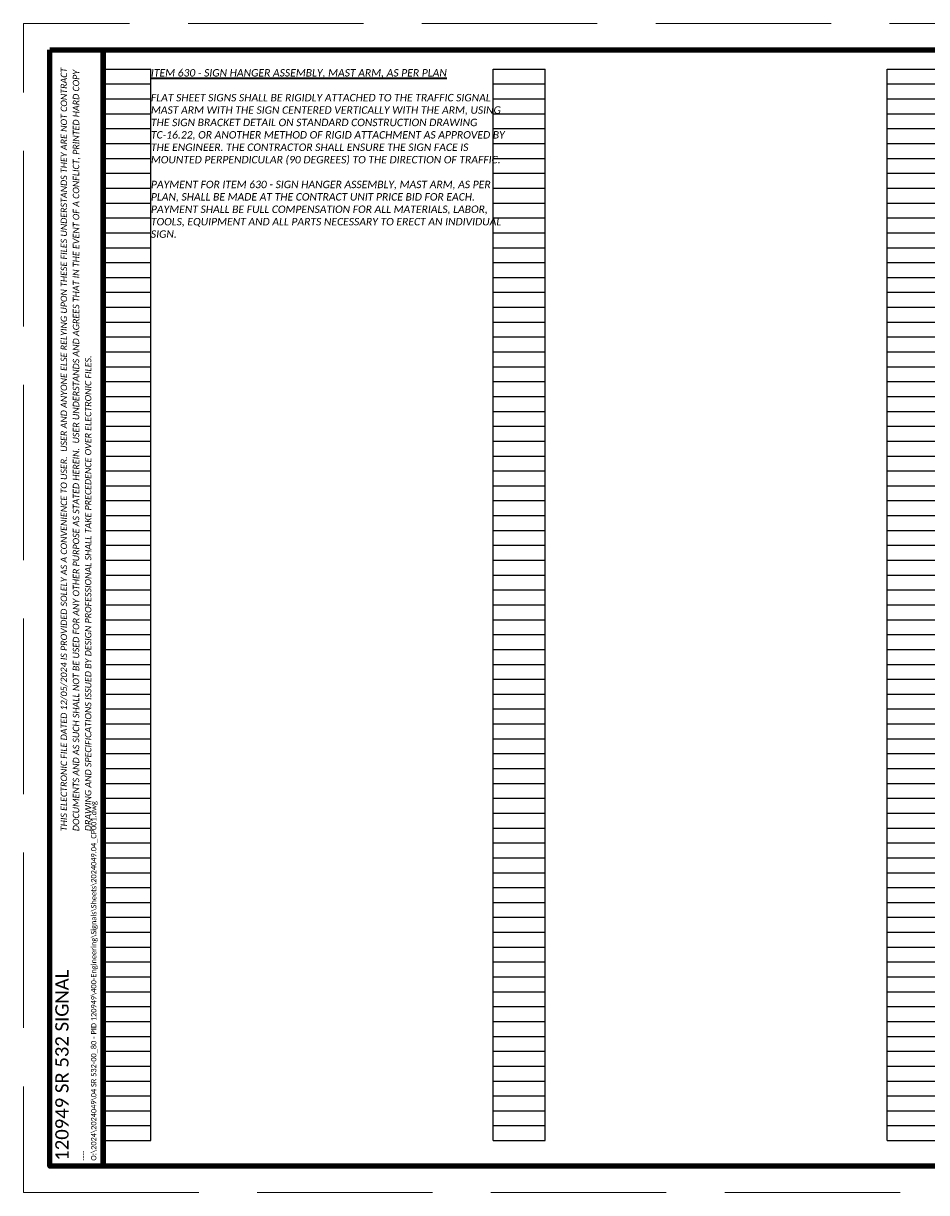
# Paper-space layout '12 TRAFFIC CONTROL NOTES' of a CAD drawing. Header units: feet. Extents: x 1.4 to 35.4, y -1.2 to 20.8.
# Tile 1 of 3: x 1.4 to 18.4, y -1.2 to 20.8. Entities that reach past the tile are written whole.
import ezdxf
from ezdxf.enums import TextEntityAlignment as Align

# ---------------------------------------------------------------- set-up
doc = ezdxf.new("R2010")
doc.units = ezdxf.units.FT
doc.header["$LTSCALE"] = 20
doc.header["$MEASUREMENT"] = 0
doc.linetypes.add('OhDOT_DGN3', pattern=[0.22, 0.165, -0.055])
doc.layers.get('Defpoints').update_dxf_attribs({"lineweight": 15})
for name, color, linetype, lineweight in [('0_Xref', 7, 'Continuous', 15), ('SH_Border', 7, 'Continuous', 90), ('SH_Data', 7, 'Continuous', 15), ('SH_Text', 7, 'Continuous', 35)]:
    doc.layers.add(name, color=color, linetype=linetype, lineweight=lineweight)
doc.layers.add('SC_Scratch15', color=7, linetype='Continuous', lineweight=15, plot=False)
doc.layers.add('SH_Cut_Line', color=7, linetype='OhDOT_DGN3', lineweight=15, plot=False)
doc.styles.add('P_Slanted - Normal Fixed Spacing', font='calibrii.ttf', dxfattribs={"height": 0.14})
doc.styles.add('Style - Calibri', font='calibri.ttf')
doc.styles.add('Style - Calibri - Light', font='calibril.ttf', dxfattribs={"height": 0.1})

# ---------------------------------------------------------------- blocks, each defined once
blk = doc.blocks.new('BORDER_1')
at = {"layer": 'SH_Border', "color": 7, "flags": 128}
for points in [[(0.5, 21.5), (1.5, 21.5), (1.5, 0.5), (0.5, 0.5)], [(1.5, 21.5), (33.5, 21.5), (33.5, 0.5), (1.5, 0.5)]]:
    blk.add_lwpolyline(points, close=True, dxfattribs=at)
at = {"layer": 'SH_Cut_Line', "flags": 128}
blk.add_lwpolyline([(0, 0), (34, 0), (34, 22), (0, 22)], close=True, dxfattribs=at)
at = {"layer": 'SC_Scratch15', "color": 1, "insert": (0.702, 6.801), "char_height": 0.12, "width": 14.52263, "attachment_point": 1, "rotation": 90, "line_spacing_factor": 1.14, "style": 'P_Slanted - Normal Fixed Spacing'}
blk.add_mtext('THIS ELECTRONIC FILE DATED 12/05/2024 IS PROVIDED SOLELY AS A CONVENIENCE TO USER.  USER AND ANYONE ELSE RELYING UPON THESE FILES UNDERSTANDS THEY ARE NOT CONTRACT DOCUMENTS AND AS SUCH SHALL NOT BE USED FOR ANY OTHER PURPOSE AS STATED HEREIN.  USER UNDERSTANDS AND AGREES THAT IN THE EVENT OF A CONFLICT, PRINTED HARD COPY DRAWING AND SPECIFICATIONS ISSUED BY DESIGN PROFESSIONAL SHALL TAKE PRECEDENCE OVER ELECTRONIC FILES.', dxfattribs=at)
at = {"layer": 'SH_Border', "color": 132, "true_color": 0x00d2d2, "insert": (1.4, 0.6), "char_height": 0.1, "attachment_point": 7, "rotation": 90, "line_spacing_factor": 1.2, "style": 'Style - Calibri - Light'}
blk.add_mtext('----\\PO:\\\\2024\\\\2024049\\\\04 SR 532-00_80 - PID 120949\\\\400-Engineering\\\\Signals\\\\Sheets\\\\2024049.04_CP001.dwg', dxfattribs=at)
at = {"layer": 'SH_Data', "color": 7, "style": 'Style - Calibri'}
blk.add_attdef('C_SHEET_TITLE', text='', height=0.25, rotation=90, dxfattribs=at).set_placement((32.792, 13), align=Align.MIDDLE_CENTER)
at = {"layer": 'SH_Data', "style": 'Style - Calibri'}
blk.add_attdef('PROJ_NAME', text='', height=0.25, rotation=90, dxfattribs=at).set_placement((0.6, 0.6), align=Align.TOP_LEFT)
for tag, p in [('DESIGNER', (32.75, 2.175)), ('REVIEWER', (32.25, 1.675)), ('REVIEWED_DATE', (33.025, 1.675)), ('PIDNO', (32.75, 1.175)), ('C_SHEET_NO', (32.375, 0.675)), ('T_SHEET_NO', (33.125, 0.675))]:
    blk.add_attdef(tag, text='', height=0.14, dxfattribs=at).set_placement(p, align=Align.MIDDLE_CENTER)
blk = doc.blocks.new('INTERIOR_NOTES')
at = {"layer": 'Defpoints', "color": 3, "linetype": 'Continuous', "lineweight": -3}
for p, q in [((1.5, 0.98), (1.5, 21.14)), ((1.5, 21.14), (2.4, 21.14)), ((2.4, 0.98), (2.4, 21.14)), ((8.84, 0.98), (8.84, 21.14)), ((8.84, 21.14), (9.82, 21.14)), ((9.82, 0.98), (9.82, 21.14)), ((16.26, 0.98), (16.26, 21.14)), ((16.26, 21.14), (17.24, 21.14)), ((17.24, 0.98), (17.24, 21.14)), ((23.68, 0.98), (23.68, 21.14)), ((23.68, 21.14), (24.66, 21.14)), ((24.66, 0.98), (24.66, 21.14)), ((31.1, 0.98), (31.1, 21.14)), ((31.1, 21.14), (32, 21.14)), ((32, 0.98), (32, 21.14)), ((1.5, 20.86), (2.4, 20.86)), ((8.84, 20.86), (9.82, 20.86)), ((16.26, 20.86), (17.24, 20.86)), ((23.68, 20.86), (24.66, 20.86)), ((31.1, 20.86), (32, 20.86)), ((1.5, 20.58), (2.4, 20.58)), ((8.84, 20.58), (9.82, 20.58)), ((16.26, 20.58), (17.24, 20.58)), ((23.68, 20.58), (24.66, 20.58)), ((31.1, 20.58), (32, 20.58)), ((1.5, 20.3), (2.4, 20.3)), ((8.84, 20.3), (9.82, 20.3)), ((16.26, 20.3), (17.24, 20.3)), ((23.68, 20.3), (24.66, 20.3)), ((31.1, 20.3), (32, 20.3)), ((1.5, 20.02), (2.4, 20.02)), ((8.84, 20.02), (9.82, 20.02)), ((16.26, 20.02), (17.24, 20.02)), ((23.68, 20.02), (24.66, 20.02)), ((31.1, 20.02), (32, 20.02)), ((1.5, 19.74), (2.4, 19.74)), ((8.84, 19.74), (9.82, 19.74)), ((16.26, 19.74), (17.24, 19.74)), ((23.68, 19.74), (24.66, 19.74)), ((31.1, 19.74), (32, 19.74)), ((1.5, 19.46), (2.4, 19.46)), ((8.84, 19.46), (9.82, 19.46)), ((16.26, 19.46), (17.24, 19.46)), ((23.68, 19.46), (24.66, 19.46)), ((31.1, 19.46), (32, 19.46)), ((1.5, 19.18), (2.4, 19.18)), ((8.84, 19.18), (9.82, 19.18)), ((16.26, 19.18), (17.24, 19.18)), ((23.68, 19.18), (24.66, 19.18)), ((31.1, 19.18), (32, 19.18)), ((1.5, 18.9), (2.4, 18.9)), ((8.84, 18.9), (9.82, 18.9)), ((16.26, 18.9), (17.24, 18.9)), ((23.68, 18.9), (24.66, 18.9)), ((31.1, 18.9), (32, 18.9)), ((1.5, 18.62), (2.4, 18.62)), ((8.84, 18.62), (9.82, 18.62)), ((16.26, 18.62), (17.24, 18.62)), ((23.68, 18.62), (24.66, 18.62)), ((31.1, 18.62), (32, 18.62)), ((1.5, 18.34), (2.4, 18.34)), ((8.84, 18.34), (9.82, 18.34)), ((16.26, 18.34), (17.24, 18.34)), ((23.68, 18.34), (24.66, 18.34)), ((31.1, 18.34), (32, 18.34)), ((1.5, 18.06), (2.4, 18.06)), ((8.84, 18.06), (9.82, 18.06)), ((16.26, 18.06), (17.24, 18.06)), ((23.68, 18.06), (24.66, 18.06)), ((31.1, 18.06), (32, 18.06)), ((1.5, 17.78), (2.4, 17.78)), ((8.84, 17.78), (9.82, 17.78)), ((16.26, 17.78), (17.24, 17.78)), ((23.68, 17.78), (24.66, 17.78)), ((31.1, 17.78), (32, 17.78)), ((1.5, 17.5), (2.4, 17.5)), ((8.84, 17.5), (9.82, 17.5)), ((16.26, 17.5), (17.24, 17.5)), ((23.68, 17.5), (24.66, 17.5)), ((31.1, 17.5), (32, 17.5)), ((1.5, 17.22), (2.4, 17.22)), ((8.84, 17.22), (9.82, 17.22)), ((16.26, 17.22), (17.24, 17.22)), ((23.68, 17.22), (24.66, 17.22)), ((31.1, 17.22), (32, 17.22)), ((1.5, 16.94), (2.4, 16.94)), ((8.84, 16.94), (9.82, 16.94)), ((16.26, 16.94), (17.24, 16.94)), ((23.68, 16.94), (24.66, 16.94)), ((31.1, 16.94), (32, 16.94)), ((1.5, 16.66), (2.4, 16.66)), ((8.84, 16.66), (9.82, 16.66)), ((16.26, 16.66), (17.24, 16.66)), ((23.68, 16.66), (24.66, 16.66)), ((31.1, 16.66), (32, 16.66)), ((1.5, 16.38), (2.4, 16.38)), ((8.84, 16.38), (9.82, 16.38)), ((16.26, 16.38), (17.24, 16.38)), ((23.68, 16.38), (24.66, 16.38)), ((31.1, 16.38), (32, 16.38)), ((1.5, 16.1), (2.4, 16.1)), ((8.84, 16.1), (9.82, 16.1)), ((16.26, 16.1), (17.24, 16.1)), ((23.68, 16.1), (24.66, 16.1)), ((31.1, 16.1), (32, 16.1)), ((1.5, 15.82), (2.4, 15.82)), ((8.84, 15.82), (9.82, 15.82)), ((16.26, 15.82), (17.24, 15.82)), ((23.68, 15.82), (24.66, 15.82)), ((31.1, 15.82), (32, 15.82)), ((1.5, 15.54), (2.4, 15.54)), ((8.84, 15.54), (9.82, 15.54)), ((16.26, 15.54), (17.24, 15.54)), ((23.68, 15.54), (24.66, 15.54)), ((31.1, 15.54), (32, 15.54)), ((1.5, 15.26), (2.4, 15.26)), ((8.84, 15.26), (9.82, 15.26)), ((16.26, 15.26), (17.24, 15.26)), ((23.68, 15.26), (24.66, 15.26)), ((31.1, 15.26), (32, 15.26)), ((1.5, 14.98), (2.4, 14.98)), ((8.84, 14.98), (9.82, 14.98)), ((16.26, 14.98), (17.24, 14.98)), ((23.68, 14.98), (24.66, 14.98)), ((31.1, 14.98), (32, 14.98)), ((1.5, 14.7), (2.4, 14.7)), ((8.84, 14.7), (9.82, 14.7)), ((16.26, 14.7), (17.24, 14.7)), ((23.68, 14.7), (24.66, 14.7)), ((31.1, 14.7), (32, 14.7)), ((1.5, 14.42), (2.4, 14.42)), ((8.84, 14.42), (9.82, 14.42)), ((16.26, 14.42), (17.24, 14.42)), ((23.68, 14.42), (24.66, 14.42)), ((31.1, 14.42), (32, 14.42)), ((1.5, 14.14), (2.4, 14.14)), ((8.84, 14.14), (9.82, 14.14)), ((16.26, 14.14), (17.24, 14.14)), ((23.68, 14.14), (24.66, 14.14)), ((31.1, 14.14), (32, 14.14)), ((1.5, 13.86), (2.4, 13.86)), ((8.84, 13.86), (9.82, 13.86)), ((16.26, 13.86), (17.24, 13.86)), ((23.68, 13.86), (24.66, 13.86)), ((31.1, 13.86), (32, 13.86)), ((1.5, 13.58), (2.4, 13.58)), ((8.84, 13.58), (9.82, 13.58)), ((16.26, 13.58), (17.24, 13.58)), ((23.68, 13.58), (24.66, 13.58)), ((31.1, 13.58), (32, 13.58)), ((1.5, 13.3), (2.4, 13.3)), ((8.84, 13.3), (9.82, 13.3)), ((16.26, 13.3), (17.24, 13.3)), ((23.68, 13.3), (24.66, 13.3)), ((31.1, 13.3), (32, 13.3)), ((1.5, 13.02), (2.4, 13.02)), ((8.84, 13.02), (9.82, 13.02)), ((16.26, 13.02), (17.24, 13.02)), ((23.68, 13.02), (24.66, 13.02)), ((31.1, 13.02), (32, 13.02)), ((1.5, 12.74), (2.4, 12.74)), ((8.84, 12.74), (9.82, 12.74)), ((16.26, 12.74), (17.24, 12.74)), ((23.68, 12.74), (24.66, 12.74)), ((31.1, 12.74), (32, 12.74)), ((1.5, 12.46), (2.4, 12.46)), ((8.84, 12.46), (9.82, 12.46)), ((16.26, 12.46), (17.24, 12.46)), ((23.68, 12.46), (24.66, 12.46)), ((31.1, 12.46), (32, 12.46)), ((1.5, 12.18), (2.4, 12.18)), ((8.84, 12.18), (9.82, 12.18)), ((16.26, 12.18), (17.24, 12.18)), ((23.68, 12.18), (24.66, 12.18)), ((31.1, 12.18), (32, 12.18)), ((1.5, 11.9), (2.4, 11.9)), ((8.84, 11.9), (9.82, 11.9)), ((16.26, 11.9), (17.24, 11.9)), ((23.68, 11.9), (24.66, 11.9)), ((31.1, 11.9), (32, 11.9)), ((1.5, 11.62), (2.4, 11.62)), ((8.84, 11.62), (9.82, 11.62)), ((16.26, 11.62), (17.24, 11.62)), ((23.68, 11.62), (24.66, 11.62)), ((31.1, 11.62), (32, 11.62)), ((1.5, 11.34), (2.4, 11.34)), ((8.84, 11.34), (9.82, 11.34)), ((16.26, 11.34), (17.24, 11.34)), ((23.68, 11.34), (24.66, 11.34)), ((31.1, 11.34), (32, 11.34)), ((1.5, 11.06), (2.4, 11.06)), ((8.84, 11.06), (9.82, 11.06)), ((16.26, 11.06), (17.24, 11.06)), ((23.68, 11.06), (24.66, 11.06)), ((31.1, 11.06), (32, 11.06)), ((1.5, 10.78), (2.4, 10.78)), ((8.84, 10.78), (9.82, 10.78)), ((16.26, 10.78), (17.24, 10.78)), ((23.68, 10.78), (24.66, 10.78)), ((31.1, 10.78), (32, 10.78)), ((1.5, 10.5), (2.4, 10.5)), ((8.84, 10.5), (9.82, 10.5)), ((16.26, 10.5), (17.24, 10.5)), ((23.68, 10.5), (24.66, 10.5)), ((31.1, 10.5), (32, 10.5)), ((1.5, 10.22), (2.4, 10.22)), ((8.84, 10.22), (9.82, 10.22)), ((16.26, 10.22), (17.24, 10.22)), ((23.68, 10.22), (24.66, 10.22)), ((31.1, 10.22), (32, 10.22)), ((1.5, 9.94), (2.4, 9.94)), ((8.84, 9.94), (9.82, 9.94)), ((16.26, 9.94), (17.24, 9.94)), ((23.68, 9.94), (24.66, 9.94)), ((31.1, 9.94), (32, 9.94)), ((1.5, 9.66), (2.4, 9.66)), ((8.84, 9.66), (9.82, 9.66)), ((16.26, 9.66), (17.24, 9.66)), ((23.68, 9.66), (24.66, 9.66)), ((31.1, 9.66), (32, 9.66)), ((1.5, 9.38), (2.4, 9.38)), ((8.84, 9.38), (9.82, 9.38)), ((16.26, 9.38), (17.24, 9.38)), ((23.68, 9.38), (24.66, 9.38)), ((31.1, 9.38), (32, 9.38)), ((1.5, 9.1), (2.4, 9.1)), ((8.84, 9.1), (9.82, 9.1)), ((16.26, 9.1), (17.24, 9.1)), ((23.68, 9.1), (24.66, 9.1)), ((31.1, 9.1), (32, 9.1)), ((1.5, 8.82), (2.4, 8.82)), ((8.84, 8.82), (9.82, 8.82)), ((16.26, 8.82), (17.24, 8.82)), ((23.68, 8.82), (24.66, 8.82)), ((31.1, 8.82), (32, 8.82)), ((1.5, 8.54), (2.4, 8.54)), ((8.84, 8.54), (9.82, 8.54)), ((16.26, 8.54), (17.24, 8.54)), ((23.68, 8.54), (24.66, 8.54)), ((31.1, 8.54), (32, 8.54)), ((1.5, 8.26), (2.4, 8.26)), ((8.84, 8.26), (9.82, 8.26)), ((16.26, 8.26), (17.24, 8.26)), ((23.68, 8.26), (24.66, 8.26)), ((31.1, 8.26), (32, 8.26)), ((1.5, 7.98), (2.4, 7.98)), ((8.84, 7.98), (9.82, 7.98)), ((16.26, 7.98), (17.24, 7.98)), ((23.68, 7.98), (24.66, 7.98)), ((31.1, 7.98), (32, 7.98)), ((1.5, 7.7), (2.4, 7.7)), ((8.84, 7.7), (9.82, 7.7)), ((16.26, 7.7), (17.24, 7.7)), ((23.68, 7.7), (24.66, 7.7)), ((31.1, 7.7), (32, 7.7)), ((1.5, 7.42), (2.4, 7.42)), ((8.84, 7.42), (9.82, 7.42)), ((16.26, 7.42), (17.24, 7.42)), ((23.68, 7.42), (24.66, 7.42)), ((31.1, 7.42), (32, 7.42)), ((1.5, 7.14), (2.4, 7.14)), ((8.84, 7.14), (9.82, 7.14)), ((16.26, 7.14), (17.24, 7.14)), ((23.68, 7.14), (24.66, 7.14)), ((31.1, 7.14), (32, 7.14)), ((1.5, 6.86), (2.4, 6.86)), ((8.84, 6.86), (9.82, 6.86)), ((16.26, 6.86), (17.24, 6.86)), ((23.68, 6.86), (24.66, 6.86)), ((31.1, 6.86), (32, 6.86)), ((1.5, 6.58), (2.4, 6.58)), ((8.84, 6.58), (9.82, 6.58)), ((16.26, 6.58), (17.24, 6.58)), ((23.68, 6.58), (24.66, 6.58)), ((31.1, 6.58), (32, 6.58)), ((1.5, 6.3), (2.4, 6.3)), ((8.84, 6.3), (9.82, 6.3)), ((16.26, 6.3), (17.24, 6.3)), ((23.68, 6.3), (24.66, 6.3)), ((31.1, 6.3), (32, 6.3)), ((1.5, 6.02), (2.4, 6.02)), ((8.84, 6.02), (9.82, 6.02)), ((16.26, 6.02), (17.24, 6.02)), ((23.68, 6.02), (24.66, 6.02)), ((31.1, 6.02), (32, 6.02)), ((1.5, 5.74), (2.4, 5.74)), ((8.84, 5.74), (9.82, 5.74)), ((16.26, 5.74), (17.24, 5.74)), ((23.68, 5.74), (24.66, 5.74)), ((31.1, 5.74), (32, 5.74)), ((1.5, 5.46), (2.4, 5.46)), ((8.84, 5.46), (9.82, 5.46)), ((16.26, 5.46), (17.24, 5.46)), ((23.68, 5.46), (24.66, 5.46)), ((31.1, 5.46), (32, 5.46)), ((1.5, 5.18), (2.4, 5.18)), ((8.84, 5.18), (9.82, 5.18)), ((16.26, 5.18), (17.24, 5.18)), ((23.68, 5.18), (24.66, 5.18)), ((31.1, 5.18), (32, 5.18)), ((1.5, 4.9), (2.4, 4.9)), ((8.84, 4.9), (9.82, 4.9)), ((16.26, 4.9), (17.24, 4.9)), ((23.68, 4.9), (24.66, 4.9)), ((31.1, 4.9), (32, 4.9)), ((1.5, 4.62), (2.4, 4.62)), ((8.84, 4.62), (9.82, 4.62)), ((16.26, 4.62), (17.24, 4.62)), ((23.68, 4.62), (24.66, 4.62)), ((31.1, 4.62), (32, 4.62)), ((1.5, 4.34), (2.4, 4.34)), ((8.84, 4.34), (9.82, 4.34)), ((16.26, 4.34), (17.24, 4.34)), ((23.68, 4.34), (24.66, 4.34)), ((31.1, 4.34), (32, 4.34)), ((1.5, 4.06), (2.4, 4.06)), ((8.84, 4.06), (9.82, 4.06)), ((16.26, 4.06), (17.24, 4.06)), ((23.68, 4.06), (24.66, 4.06)), ((31.1, 4.06), (32, 4.06)), ((1.5, 3.78), (2.4, 3.78)), ((8.84, 3.78), (9.82, 3.78)), ((16.26, 3.78), (17.24, 3.78)), ((23.68, 3.78), (24.66, 3.78)), ((31.1, 3.78), (32, 3.78)), ((1.5, 3.5), (2.4, 3.5)), ((8.84, 3.5), (9.82, 3.5)), ((16.26, 3.5), (17.24, 3.5)), ((23.68, 3.5), (24.66, 3.5)), ((31.1, 3.5), (32, 3.5)), ((1.5, 3.22), (2.4, 3.22)), ((8.84, 3.22), (9.82, 3.22)), ((16.26, 3.22), (17.24, 3.22)), ((23.68, 3.22), (24.66, 3.22)), ((31.1, 3.22), (32, 3.22)), ((1.5, 2.94), (2.4, 2.94)), ((8.84, 2.94), (9.82, 2.94)), ((16.26, 2.94), (17.24, 2.94)), ((23.68, 2.94), (24.66, 2.94)), ((31.1, 2.94), (32, 2.94)), ((1.5, 2.66), (2.4, 2.66)), ((8.84, 2.66), (9.82, 2.66)), ((16.26, 2.66), (17.24, 2.66)), ((23.68, 2.66), (24.66, 2.66)), ((31.1, 2.66), (32, 2.66)), ((1.5, 2.38), (2.4, 2.38)), ((8.84, 2.38), (9.82, 2.38)), ((16.26, 2.38), (17.24, 2.38)), ((23.68, 2.38), (24.66, 2.38)), ((31.1, 2.38), (32, 2.38)), ((1.5, 2.1), (2.4, 2.1)), ((8.84, 2.1), (9.82, 2.1)), ((16.26, 2.1), (17.24, 2.1)), ((23.68, 2.1), (24.66, 2.1)), ((31.1, 2.1), (32, 2.1)), ((1.5, 1.82), (2.4, 1.82)), ((8.84, 1.82), (9.82, 1.82)), ((16.26, 1.82), (17.24, 1.82)), ((23.68, 1.82), (24.66, 1.82)), ((31.1, 1.82), (32, 1.82)), ((1.5, 1.54), (2.4, 1.54)), ((8.84, 1.54), (9.82, 1.54)), ((16.26, 1.54), (17.24, 1.54)), ((23.68, 1.54), (24.66, 1.54)), ((31.1, 1.54), (32, 1.54)), ((1.5, 1.26), (2.4, 1.26)), ((8.84, 1.26), (9.82, 1.26)), ((16.26, 1.26), (17.24, 1.26)), ((23.68, 1.26), (24.66, 1.26)), ((31.1, 1.26), (32, 1.26)), ((1.5, 0.98), (2.4, 0.98)), ((8.84, 0.98), (9.82, 0.98)), ((16.26, 0.98), (17.24, 0.98)), ((23.68, 0.98), (24.66, 0.98)), ((31.1, 0.98), (32, 0.98))]:
    blk.add_line(p, q, dxfattribs=at)
blk.add_point((0, 0), dxfattribs=at)

psp = doc.layouts.new('12 TRAFFIC CONTROL NOTES')

# ---------------------------------------------------------------- block references
at = {"layer": '0_Xref'}
ref = psp.add_blockref('BORDER_1', (1.428, -1.153), dxfattribs=at)
ref.add_attrib('PROJ_NAME', '120949 SR 532 SIGNAL', dxfattribs={"layer": 'SH_Data', "height": 0.25, "rotation": 90, "style": 'Style - Calibri'}).set_placement((2.028, -0.553), align=Align.TOP_LEFT)
psp.add_blockref('INTERIOR_NOTES', (1.428, -1.153), dxfattribs=at)

# ---------------------------------------------------------------- texts
at = {"layer": 'SH_Text', "insert": (3.828, 19.987), "char_height": 0.14, "width": 6.684, "attachment_point": 1, "style": 'P_Slanted - Normal Fixed Spacing'}
psp.add_mtext('{\\LITEM 630 - SIGN HANGER ASSEMBLY, MAST ARM, AS PER PLAN}\\P\\PFLAT SHEET SIGNS SHALL BE RIGIDLY ATTACHED TO THE TRAFFIC SIGNAL MAST ARM WITH THE SIGN CENTERED VERTICALLY WITH THE ARM, USING THE SIGN BRACKET DETAIL ON STANDARD CONSTRUCTION DRAWING TC-16.22, OR ANOTHER METHOD OF RIGID ATTACHMENT AS APPROVED BY THE ENGINEER. THE CONTRACTOR SHALL ENSURE THE SIGN FACE IS MOUNTED PERPENDICULAR (90 DEGREES) TO THE DIRECTION OF TRAFFIC. \\P\\PPAYMENT FOR ITEM 630 - SIGN HANGER ASSEMBLY, MAST ARM, AS PER PLAN, SHALL BE MADE AT THE CONTRACT UNIT PRICE BID FOR EACH. PAYMENT SHALL BE FULL COMPENSATION FOR ALL MATERIALS, LABOR, TOOLS, EQUIPMENT AND ALL PARTS NECESSARY TO ERECT AN INDIVIDUAL SIGN. ', dxfattribs=at)

doc.saveas('drawing.dxf')
